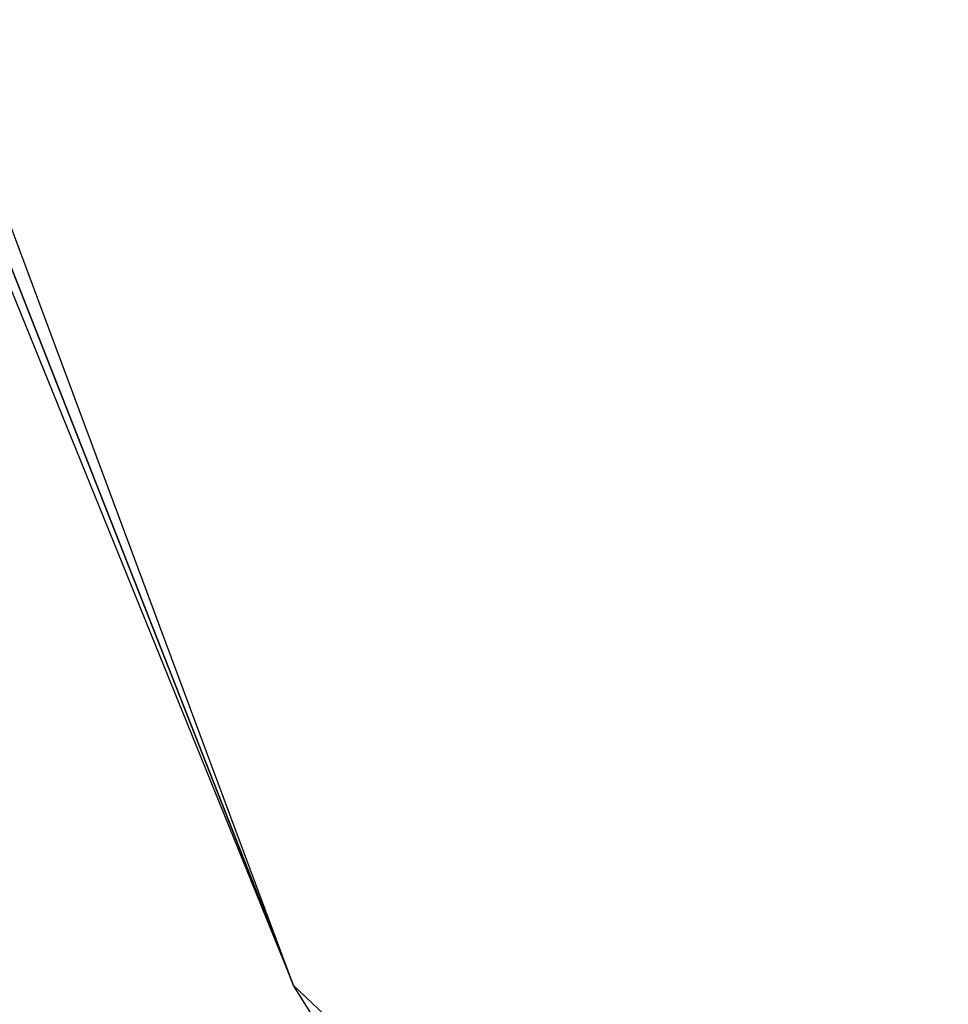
# Model space of a CAD drawing. Header units: millimetres. Extents: x 0 to 195, y 0 to 225.
# Tile 158 of 206: x 45.626 to 45.732, y 47.739 to 47.852. Entities that reach past the tile are written whole.
import ezdxf

# ---------------------------------------------------------------- set-up
doc = ezdxf.new("R2010")
doc.units = ezdxf.units.MM
doc.header["$LTSCALE"] = 25.4
doc.layers.get('0').update_dxf_attribs({"true_color": 0xff5454})

# ---------------------------------------------------------------- blocks, each defined once
blk = doc.blocks.new('TYBR-4685.STL')
at = {"color": 0}
mesh = blk.add_polyface(dxfattribs=at)
corners = [(84.08937835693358, 72.96899414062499, 906.2337646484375), (84.79410552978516, 71.1784439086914, 908.9996337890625), (84.66808319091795, 71.5166244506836, 909.2239990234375)]
mesh.append_faces([[corners[k] for k in face] for face in [(0, 1, 2)]], dxfattribs={"color": 0})
mesh = blk.add_polyface(dxfattribs=at)
corners = [(84.08937835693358, 72.96899414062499, 906.2337646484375), (84.21646881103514, 72.60010528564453, 906.0745849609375), (84.79410552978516, 71.1784439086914, 908.9996337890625)]
mesh.append_faces([[corners[k] for k in face] for face in [(0, 1, 2)]], dxfattribs={"color": 0})
mesh = blk.add_polyface(dxfattribs=at)
corners = [(85.12168884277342, 72.31233978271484, 910.2277832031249), (84.77905273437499, 72.29828643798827, 909.6229248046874), (85.57492828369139, 71.03064727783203, 911.6796874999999)]
mesh.append_faces([[corners[k] for k in face] for face in [(0, 1, 2)]], dxfattribs={"color": 0})
mesh = blk.add_polyface(dxfattribs=at)
corners = [(85.55335235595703, 69.96916961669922, 910.9616088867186), (85.25057983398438, 70.7458724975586, 908.6248168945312), (85.97509765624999, 69.59189605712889, 910.4971313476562), (84.79410552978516, 71.1784439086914, 908.9996337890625)]
mesh.append_faces([[corners[k] for k in face] for face in [(0, 1, 2), (1, 0, 3)]], dxfattribs={"vtx0": -1, "color": 0})

msp = doc.modelspace()

# ---------------------------------------------------------------- block references
at = {"color": 250, "true_color": 0x2c2c2c}
msp.add_blockref('TYBR-4685.STL', (-39.13685607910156, -23.43714904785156), dxfattribs=at)

doc.saveas('drawing.dxf')
